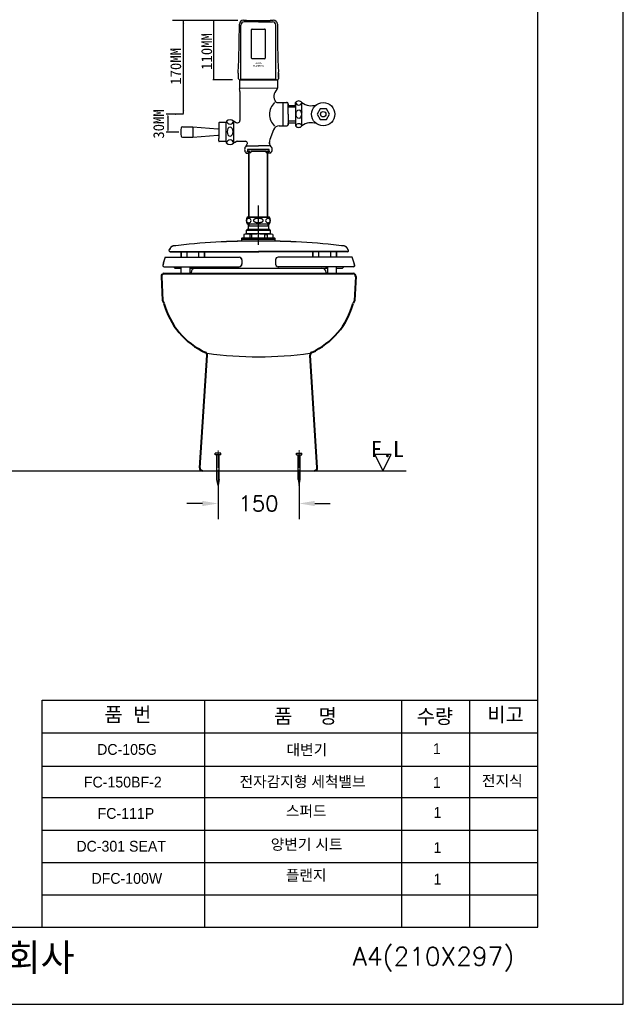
# Model space of a CAD drawing. Extents: x 73824 to 76250, y 58233 to 61663.
# Tile 2 of 6: x 75133 to 76250, y 58233 to 60054. Entities that reach past the tile are written whole.
import ezdxf
from ezdxf.lldxf.tags import DXFTag

# ---------------------------------------------------------------- set-up
doc = ezdxf.new("R2010")
doc.units = 0
doc.header["$MEASUREMENT"] = 0
doc.linetypes.add('CENTER', pattern=[50.8, 31.75, -6.35, 6.35, -6.35])
doc.layers.get('0').update_dxf_attribs({"linetype": 'CONTINUOUS'})
doc.layers.get('Defpoints').update_dxf_attribs({"linetype": 'CONTINUOUS'})
for name, color, linetype in [('002', 7, 'CONTINUOUS'), ('BU', 7, 'CONTINUOUS'), ('DEFAULT', 7, 'CONTINUOUS'), ('Dim', 4, 'CONTINUOUS'), ('DIM2', 7, 'CONTINUOUS'), ('LINE', 7, 'CONTINUOUS'), ('YA', 7, 'CONTINUOUS')]:
    doc.layers.add(name, color=color, linetype=linetype)
for name, color, linetype, lineweight in [('CEN', 1, 'CENTER', 5), ('DWG', 7, 'CONTINUOUS', 25), ('OUTLINE', 11, 'CONTINUOUS', 40), ('Y', 202, 'CONTINUOUS', 35)]:
    doc.layers.add(name, color=color, linetype=linetype, lineweight=lineweight)
doc.styles.add('h', font='txt', dxfattribs={"height": 30})
doc.styles.get("Standard").update_dxf_attribs({"font": 'txt.shx', "bigfont": 'ghs.shx'})
doc.styles.add('스타일1', font='txt.shx', dxfattribs={"bigfont": 'ghs.shx'})
tags = doc.linetypes.add('Amconstr', pattern=[9999, 9999, 0]).pattern_tags.tags
tags[6:7] = [DXFTag(74, 4), DXFTag(75, 0), DXFTag(340, '0'), DXFTag(46, 1.0), DXFTag(50, 0.0), DXFTag(44, 0.0), DXFTag(45, 0.0)]
tags[4:5] = [DXFTag(74, 4), DXFTag(75, 0), DXFTag(340, '0'), DXFTag(46, 1.0), DXFTag(50, 0.0), DXFTag(44, 0.0), DXFTag(45, 0.0)]
doc.dimstyles.get("Standard").update_dxf_attribs({"dimtxt": 0.18, "dimasz": 0.18, "dimexe": 0.18, "dimexo": 0.0625, "dimgap": 0.09, "dimtad": 0, "dimtih": 1, "dimtoh": 1, "dimdec": 4, "dimzin": 0, "dimdsep": 46, "dimtxsty": 'Standard', "dimcen": 0.09, "dimadec": 0, "dimazin": 0, "dimtfac": 1, "dimtdec": 4, "dimtofl": 0, "dimtmove": 0, "dimatfit": 0, "dimfxl": 0, "dimtolj": 1, "dimtzin": 0, "dimarcsym": 0})

# ---------------------------------------------------------------- blocks, each defined once
blk = doc.blocks.new('*D7')
at = {"layer": 'Defpoints', "color": 0}
for p in [(75500, 59220), (75650, 59220), (75650, 59159.3)]:
    blk.add_point(p, dxfattribs=at)
at = {"layer": 'Dim', "color": 0, "lineweight": -2}
for p, q in [((75500, 59210), (75500, 59130.5)), ((75650, 59210), (75650, 59130.5)), ((75471.2, 59159.3), (75442.4, 59159.3)), ((75678.8, 59159.3), (75707.6, 59159.3))]:
    blk.add_line(p, q, dxfattribs=at)
at = {"layer": 'Dim', "color": 0}
for points in [[(75471.2, 59164.1), (75471.2, 59154.5), (75500, 59159.3)], [(75678.8, 59164.1), (75678.8, 59154.5), (75650, 59159.3)]]:
    blk.add_solid(points, dxfattribs=at)
at = {"layer": 'Dim', "color": 0, "insert": (75575, 59159.3), "char_height": 28.8, "attachment_point": 5}
blk.add_mtext('\\A1;150', dxfattribs=at)

msp = doc.modelspace()

# ---------------------------------------------------------------- linework, layer by layer
at = {"color": 0, "linetype": 'ByBlock', "lineweight": 30}
for p, q in [((75415.8, 60053.7), (75536.6, 60053.7)), ((75436.3, 59880.7), (75436.3, 60052.6)), ((75491.7, 60052.6), (75491.7, 59944.6)), ((75547.2, 60053.7), (75552.6, 60053.7)), ((75574.6, 60050.7), (75548.5, 60050.7)), ((75552.6, 60053.7), (75552.6, 60053.1)), ((75552.6, 60053.1), (75596.6, 60053.1)), ((75574.6, 60050.7), (75600.7, 60050.7)), ((75596.6, 60053.7), (75602, 60053.7)), ((75596.6, 60053.1), (75596.6, 60053.7)), ((75542.4, 59944.6), (75542.4, 60044.6)), ((75561.9, 59983.2), (75561.9, 60036.1)), ((75563, 60037.2), (75586.2, 60037.2)), ((75587.3, 60036.1), (75587.3, 59983.2)), ((75606.8, 59944.6), (75606.8, 60044.6)), ((75542.1, 60019.4), (75542.4, 60019.7)), ((75542.1, 60014.7), (75542.4, 60015.1)), ((75587.3, 60002.7), (75587.3, 60002.7)), ((75586.2, 59982.1), (75563, 59982.1)), ((75526.6, 59943.5), (75490.3, 59943.5)), ((75537.5, 59955.6), (75537.5, 59957.6)), ((75537.5, 59955.6), (75537.5, 59957.6)), ((75537.5, 59955.6), (75537.5, 59946.7)), ((75537.5, 59955.6), (75537.5, 59946.7)), ((75537.5, 59946.7), (75537.5, 59945.9)), ((75537.5, 59945.9), (75539.5, 59943.5)), ((75539.5, 59943.5), (75539.5, 59927.2)), ((75539.5, 59943.5), (75541.3, 59943.5)), ((75542.4, 59944.6), (75541.3, 59943.5)), ((75541.3, 59943.5), (75607.9, 59943.5)), ((75542.4, 59953.2), (75542.4, 59952.9)), ((75542.4, 59949.9), (75542.4, 59950.3)), ((75542.4, 59944.6), (75606.8, 59944.6)), ((75606.8, 59949.9), (75606.8, 59949.8)), ((75606.8, 59949.8), (75606.8, 59949.8)), ((75606.8, 59944.6), (75607.9, 59943.5)), ((75607.1, 59944.3), (75607.1, 59944.3)), ((75607.9, 59943.5), (75609.9, 59943.5)), ((75611.7, 59945.9), (75609.7, 59943.5)), ((75609.9, 59943.5), (75609.9, 59927.5)), ((75611.7, 59955.6), (75611.7, 59957.6)), ((75611.7, 59947.4), (75611.7, 59955.8)), ((75611.7, 59955.6), (75611.7, 59946.7)), ((75611.7, 59946.7), (75611.7, 59945.9)), ((75609.9, 59927.5), (75539.5, 59927.2)), ((75540.5, 59921.8), (75540.5, 59870.2)), ((75610.4, 59901), (75613.7, 59901)), ((75612.7, 59901), (75627.5, 59901)), ((75629.7, 59879.6), (75629.7, 59898.8)), ((75436.3, 59879.6), (75404, 59879.6)), ((75407.1, 59876.9), (75407.1, 59849.4)), ((75420.8, 59879.6), (75421.5, 59879.6)), ((75515.7, 59866.9), (75515.7, 59865.3)), ((75528.9, 59866.9), (75528.9, 59865.9)), ((75530.7, 59865.9), (75528.9, 59866.9)), ((75540.5, 59870.2), (75540.5, 59868.1)), ((75629.7, 59879.6), (75629.7, 59860.3)), ((75434.1, 59856), (75453.2, 59856)), ((75453.2, 59856), (75499.7, 59852.7)), ((75453.2, 59856), (75453.2, 59837.3)), ((75499.7, 59852.7), (75501.3, 59853)), ((75501.3, 59863.1), (75501.3, 59858.4)), ((75501.3, 59858.4), (75501.3, 59834.7)), ((75501.3, 59853), (75501.3, 59840.2)), ((75514.6, 59864.2), (75502.4, 59864.2)), ((75514.6, 59864.2), (75514.6, 59829)), ((75528.9, 59865.9), (75528.9, 59827.3)), ((75530.7, 59865.9), (75533.7, 59864.1)), ((75535.4, 59863.7), (75536.1, 59863.7)), ((75613.1, 59858.1), (75627.5, 59858.1)), ((75404, 59846.7), (75427.4, 59846.7)), ((75434.1, 59837.3), (75453.2, 59837.3)), ((75453.2, 59837.3), (75499.7, 59840.6)), ((75499.7, 59840.6), (75501.3, 59840.2)), ((75501.3, 59830.1), (75501.3, 59834.7)), ((75514.6, 59829), (75502.4, 59829)), ((75515.7, 59826.3), (75515.7, 59827.9)), ((75528.9, 59826.3), (75528.9, 59827.3)), ((75530.5, 59827.3), (75528.9, 59826.3)), ((75530.5, 59827.3), (75533.6, 59829.1)), ((75530.5, 59827.3), (75533.6, 59829.1)), ((75530.5, 59828.4), (75530.5, 59827.3)), ((75535.4, 59829.5), (75551, 59829.5)), ((75552.7, 59822.4), (75552.1, 59820.9)), ((75552.5, 59820.9), (75552.1, 59820.9)), ((75552.5, 59820.9), (75574.7, 59820.9)), ((75552.7, 59822.4), (75554.1, 59824.7)), ((75554.4, 59825.8), (75554.4, 59826.2)), ((75594.8, 59814.3), (75554.6, 59814.3)), ((75554.6, 59814.3), (75554.6, 59812.1)), ((75596.9, 59820.9), (75574.7, 59820.9)), ((75574.7, 59820.9), (75574.7, 59820.9)), ((75594.8, 59812.1), (75594.8, 59814.3)), ((75596.7, 59822.5), (75597.3, 59820.9)), ((75596.9, 59820.9), (75597.3, 59820.9)), ((75552.1, 59807.7), (75557.2, 59807.7)), ((75554.7, 59810.1), (75554.7, 59811.4)), ((75554.7, 59811.4), (75558.2, 59811.4)), ((75556.9, 59810.1), (75554.7, 59810.1)), ((75554.9, 59811.9), (75558, 59811.9)), ((75557.2, 59689), (75557.2, 59809.9)), ((75557.9, 59810.1), (75557.9, 59811.4)), ((75557.9, 59689), (75557.9, 59810.1)), ((75558.2, 59809), (75558.2, 59811.6)), ((75558.4, 59808.8), (75560.7, 59808.8)), ((75560.7, 59811.9), (75588.8, 59811.9)), ((75560.7, 59811.9), (75560.7, 59808.8)), ((75560.7, 59811.4), (75588.8, 59811.4)), ((75588.8, 59808.8), (75588.8, 59811.9)), ((75588.8, 59808.8), (75591, 59808.8)), ((75591.3, 59809), (75591.3, 59811.6)), ((75591.3, 59811.4), (75594.6, 59811.4)), ((75591.4, 59810.1), (75591.4, 59811.4)), ((75591.4, 59689), (75591.4, 59810.1)), ((75591.5, 59811.9), (75594.6, 59811.9)), ((75592.1, 59689), (75592.1, 59809.9)), ((75597.3, 59807.7), (75592.1, 59807.7)), ((75594.6, 59810.1), (75592.4, 59810.1)), ((75594.6, 59811.4), (75594.6, 59810.1))]:
    msp.add_line(p, q, dxfattribs=at)
at = {"color": 0}
msp.add_line((75620.1, 59901), (75620.1, 59858.1), dxfattribs=at)
at = {"color": 0, "linetype": 'ByBlock', "lineweight": 30, "ltscale": 0.05}
for p, q in [((75602.8, 59850.9), (75596, 59832.5)), ((75595, 59825.9), (75595, 59827.6)), ((75596.7, 59822.5), (75595.3, 59824.8))]:
    msp.add_line(p, q, dxfattribs=at)
at = {"color": 0, "linetype": 'ByBlock', "lineweight": 30}
for centre, radius, start, end in [((75547.2, 60046), 7.71, 90, 180), ((75548.5, 60044.6), 6.06, 90, 180), ((75600.7, 60044.6), 6.06, 0, 90), ((75602, 60046), 7.71, 0, 90), ((73613.6, 60045), 1925.9, 357.3999, 0.0294), ((75563, 60036.1), 1.1, 90, 180), ((75586.2, 60036.1), 1.1, 0, 90), ((77535.6, 60045), 1925.9, 179.9706, 182.6001), ((75563, 59983.2), 1.1, 180, 270), ((75586.2, 59983.2), 1.1, 270, 0), ((75541.1, 59927.2), 1.65, 180, 198.2421), ((75520.5, 59920.4), 20.1, 4.2033, 18.2421), ((75538.8, 59921.8), 1.65, 0, 4.2033), ((75620.1, 59912.6), 16.8, 132.2639, 216.1754), ((75606.5, 59927.5), 3.3, 312.2639, 0), ((75606.4, 59904.9), 1.1, 193.7249, 202.5773), ((75610.4, 59906.5), 5.51, 202.5773, 270), ((75610.4, 59904.3), 3.3, 270, 270), ((75623.9, 59879.3), 29, 131.6422, 228.2717), ((75627.5, 59898.8), 2.2, 0, 90), ((75522.3, 59859.5), 9.91, 48.1897, 131.8103), ((75522.3, 59867.9), 6.68, 188.3241, 351.6759), ((75536.1, 59868.1), 4.41, 270, 0), ((75471.5, 59846.7), 40.3, 169.1799, 190.8201), ((75434.1, 59853.8), 2.2, 90, 169.1799), ((75502.4, 59863.1), 1.1, 90, 180), ((75514.6, 59865.3), 1.1, 270, 0), ((75535.4, 59867), 3.3, 240, 270), ((75613.1, 59847.1), 11, 90, 159.6745), ((75627.5, 59860.3), 2.2, 270, 0), ((75434.1, 59839.5), 2.2, 190.8201, 270), ((75522.3, 59825.3), 6.68, 8.1658, 171.8342), ((75502.4, 59830.1), 1.1, 180, 270), ((75514.6, 59827.9), 1.1, 0, 90), ((75522.3, 59833.6), 9.91, 228.1897, 311.8103), ((75535.2, 59826.2), 3.3, 90, 120), ((75557.8, 59814.3), 8.72, 130.7529, 229.2471), ((75551, 59826.2), 3.3, 0, 90), ((75552.1, 59825.8), 2.2, 330, 0), ((75554.9, 59812.1), 0.22, 180, 270), ((75594.6, 59812.1), 0.22, 270, 0), ((75591.6, 59814.3), 8.72, 310.7529, 49.2471), ((75556.9, 59809.9), 0.22, 0, 90), ((75558, 59811.6), 0.22, 360, 90), ((75558.4, 59809), 0.22, 180, 270), ((75591, 59809), 0.22, 270, 0), ((75591.5, 59811.6), 0.22, 90, 180), ((75592.4, 59809.9), 0.22, 90, 180)]:
    msp.add_arc(centre, radius, start, end, dxfattribs=at)
at = {"color": 0, "linetype": 'ByBlock', "lineweight": 30, "ltscale": 0.05}
for centre, radius, start, end in [((75608.2, 59827.6), 13.2, 158.1986, 180), ((75597.2, 59825.9), 2.2, 180, 210)]:
    msp.add_arc(centre, radius, start, end, dxfattribs=at)
at = {"color": 0, "linetype": 'ByBlock', "lineweight": 30, "extrusion": (0, 0, -1)}
msp.add_ellipse((75522.3, 59847.2), major_axis=(0, 8.4), ratio=0.655738, dxfattribs=at)
at = {"color": 0, "linetype": 'ByBlock', "lineweight": 30}
for p in [(75627.5, 59901), (75629.7, 59897.5), (75629.7, 59861.7), (75629.7, 59860.3), (75629.7, 59860.3)]:
    msp.add_point(p, dxfattribs=at)
at = {"color": 0, "linetype": 'ByBlock', "lineweight": 30, "ltscale": 0.05}
msp.add_point((75595, 59826.3), dxfattribs=at)
at = {"color": 0, "linetype": 'ByBlock', "lineweight": 30}
for points in [[(75435.2, 60046.6), (75437.5, 60046.6), (75436.3, 60053.7)], [(75490.7, 60047.6), (75492.7, 60047.6), (75491.7, 60053.7)], [(75490.7, 59949.6), (75492.7, 59949.6), (75491.7, 59943.5)], [(75435.3, 59886), (75437.4, 59886), (75436.3, 59879.6)], [(75405.8, 59872.9), (75408.1, 59872.9), (75406.9, 59879.5)], [(75405.9, 59853.6), (75408.2, 59853.6), (75407.1, 59846.7)]]:
    msp.add_solid(points, dxfattribs=at)
at = {"layer": '002', "color": 7}
for p, q in [((75790, 59250), (75805, 59220)), ((75820, 59250), (75790, 59250)), ((75805, 59220), (75820, 59250)), ((74392.1, 59220), (75847.9, 59220))]:
    msp.add_line(p, q, dxfattribs=at)
at = {"layer": 'BU', "color": 7}
for p, q in [((75574.6, 59689), (75554.1, 59689)), ((75595.1, 59689), (75574.6, 59689)), ((75554.1, 59677), (75574.6, 59677)), ((75556.1, 59666.5), (75556.1, 59677)), ((75557.1, 59673), (75556.1, 59671.7)), ((75556.1, 59673), (75574.6, 59673)), ((75557.1, 59677), (75557.1, 59673)), ((75574.6, 59677), (75595.1, 59677)), ((75574.6, 59673), (75593.1, 59673)), ((75592.1, 59677), (75592.1, 59673)), ((75592.1, 59673), (75593.1, 59671.7)), ((75593.1, 59677), (75593.1, 59666.5)), ((75543.6, 59649.5), (75543.6, 59645)), ((75543.6, 59649), (75574.6, 59649)), ((75543.6, 59648.5), (75574.6, 59648.5)), ((75546.6, 59650.5), (75544.6, 59650.5)), ((75574.6, 59650.5), (75546.6, 59650.5)), ((75547.6, 59657.2), (75547.6, 59651.5)), ((75553.6, 59666), (75552.6, 59665)), ((75552.6, 59658), (75552.6, 59665)), ((75552.6, 59665), (75574.6, 59665)), ((75574.6, 59658), (75552.6, 59658)), ((75574.6, 59666), (75553.6, 59666)), ((75558.6, 59657.1), (75558.6, 59650.5)), ((75562.6, 59657.1), (75558.6, 59657.1)), ((75562.6, 59650.5), (75562.6, 59657.1)), ((75595.6, 59666), (75574.6, 59666)), ((75574.6, 59665), (75596.6, 59665)), ((75596.6, 59658), (75574.6, 59658)), ((75602.6, 59650.5), (75574.6, 59650.5)), ((75574.6, 59649), (75605.6, 59649)), ((75574.6, 59648.5), (75605.6, 59648.5)), ((75586.6, 59657.1), (75590.6, 59657.1)), ((75586.6, 59650.5), (75586.6, 59657.1)), ((75590.6, 59657.1), (75590.6, 59650.5)), ((75596.6, 59665), (75595.6, 59666)), ((75596.6, 59665), (75596.6, 59658)), ((75601.6, 59657.2), (75601.6, 59651.5)), ((75604.6, 59650.5), (75602.6, 59650.5)), ((75605.6, 59645), (75605.6, 59649.5))]:
    msp.add_line(p, q, dxfattribs=at)
for centre, radius, start, end in [((75562.1, 59683), 10, 143.1301, 216.8699), ((75556.7, 59682.6), 4.15, 87.6553, 177.4456), ((75557.1, 59682.6), 4.15, 2.5544, 92.3447), ((75592.2, 59682.6), 4.15, 87.6553, 177.4456), ((75592.5, 59682.6), 4.15, 2.5544, 92.3447), ((75587.1, 59683), 10, 323.1301, 36.8699), ((75556.7, 59682.9), 4.15, 182.5544, 272.3447), ((75555.6, 59666.5), 0.5, 270, 0), ((75557.1, 59682.9), 4.15, 267.6553, 357.4456), ((75592.2, 59682.9), 4.15, 182.5544, 272.3447), ((75592.5, 59682.9), 4.15, 267.6553, 357.4456), ((75593.6, 59666.5), 0.5, 180, 270), ((75544.6, 59649.5), 1, 90, 180), ((75546.6, 59651.5), 1, 270, 0), ((75553, 59639.7), 18.2, 72.0252, 107.1273), ((75574.6, 59576.3), 81.7, 90, 98.4495), ((75574.6, 59576.3), 81.7, 81.5505, 90), ((75596.3, 59639.7), 18.2, 72.8727, 107.9748), ((75602.6, 59651.5), 1, 180, 270), ((75604.6, 59649.5), 1, 0, 90)]:
    msp.add_arc(centre, radius, start, end, dxfattribs=at)
for points in [[(75574.6, 59687), (75565.6, 59687), (75565.6, 59683)], [(75583.7, 59683), (75583.7, 59687), (75574.6, 59687)], [(75565.6, 59683), (75565.6, 59679), (75574.6, 59679)], [(75574.6, 59679), (75583.7, 59679), (75583.7, 59683)]]:
    msp.add_rational_spline(points, [1, 0.707106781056, 1], degree=2, dxfattribs=at)
at = {"layer": 'CEN', "color": 0}
for p, q in [((75500, 59189.6), (75500, 59257.6)), ((75650, 59189.6), (75650, 59258.2)), ((75500, 59174.3), (75500, 59242.3)), ((75650, 59174.3), (75650, 59242.9))]:
    msp.add_line(p, q, dxfattribs=at)
at = {"layer": 'DEFAULT', "color": 7}
for p, q in [((75402.4, 59615.1), (75538.9, 59615.1)), ((75402.7, 59614.9), (75539.2, 59614.9)), ((75411.1, 59625.3), (75575.1, 59625.3)), ((75411.3, 59625.1), (75575.4, 59625.1)), ((75431.5, 59625.3), (75431.5, 59615.1)), ((75431.7, 59625.1), (75431.7, 59614.9)), ((75442.4, 59625.3), (75442.4, 59615.1)), ((75442.6, 59625.1), (75442.6, 59614.9)), ((75463.7, 59625.3), (75463.7, 59615.1)), ((75464, 59625.1), (75464, 59614.9)), ((75474.6, 59625.3), (75474.6, 59615.1)), ((75474.9, 59625.1), (75474.9, 59614.9)), ((75739.2, 59625.3), (75575.1, 59625.3)), ((75739.5, 59625.1), (75575.4, 59625.1)), ((75747.8, 59615.1), (75611.3, 59615.1)), ((75748.1, 59614.9), (75611.6, 59614.9)), ((75674.9, 59625.3), (75674.9, 59615.1)), ((75675.2, 59625.1), (75675.2, 59614.9)), ((75685.8, 59625.3), (75685.8, 59615.1)), ((75686.1, 59625.1), (75686.1, 59614.9)), ((75707.9, 59625.3), (75707.9, 59615.1)), ((75708.1, 59625.1), (75708.1, 59614.9)), ((75718.8, 59625.3), (75718.8, 59615.1)), ((75719.1, 59625.1), (75719.1, 59614.9)), ((75399.7, 59597.5), (75538.9, 59597.5)), ((75399.9, 59597.4), (75539.2, 59597.4)), ((75417.8, 59597.5), (75420.1, 59594.6)), ((75418, 59597.4), (75420.4, 59594.5)), ((75420.1, 59594.6), (75431.5, 59594.6)), ((75420.4, 59594.5), (75431.7, 59594.5)), ((75431.5, 59597.5), (75431.5, 59584.6)), ((75447.8, 59597.5), (75447.8, 59584.6)), ((75447.8, 59594.6), (75702.5, 59594.6)), ((75448.1, 59594.5), (75702.7, 59594.5)), ((75449, 59597.5), (75451.1, 59594.6)), ((75449.2, 59597.4), (75451.4, 59594.5)), ((75458.1, 59594.6), (75692.1, 59594.6)), ((75458.4, 59594.5), (75692.4, 59594.5)), ((75543.9, 59610.1), (75543.9, 59602.5)), ((75544.2, 59609.9), (75544.2, 59602.4)), ((75606.3, 59610.1), (75606.3, 59602.5)), ((75606.6, 59609.9), (75606.6, 59602.4)), ((75750.6, 59597.5), (75611.3, 59597.5)), ((75750.8, 59597.4), (75611.6, 59597.4)), ((75699.2, 59594.6), (75701.3, 59597.5)), ((75699.4, 59594.5), (75701.6, 59597.4)), ((75702.5, 59597.5), (75702.5, 59584.6)), ((75718.8, 59597.5), (75718.8, 59584.6)), ((75718.8, 59594.6), (75730, 59594.6)), ((75719.1, 59594.5), (75730.2, 59594.5)), ((75730.1, 59594.6), (75732.5, 59597.5)), ((75730.4, 59594.5), (75732.7, 59597.4)), ((75404.9, 59584.6), (75745.4, 59584.6)), ((75450.1, 59586.6), (75450.1, 59584.6)), ((75700.1, 59586.6), (75700.1, 59584.6))]:
    msp.add_line(p, q, dxfattribs=at)
for centre, radius, start, end in [((75481.5, 59582.2), 85.7, 143.2068, 147.4173), ((75481.8, 59582.1), 85.7, 143.2068, 147.4173), ((75417.8, 59629.9), 6, 96.885, 143.2069), ((75418, 59629.8), 6, 96.885, 143.2069), ((75568, 58385.8), 1259.1, 89.674, 96.885), ((75568.2, 58385.7), 1259.1, 89.674, 96.885), ((75582.3, 58385.8), 1259.1, 83.115, 90.326), ((75582.6, 58385.7), 1259.1, 83.115, 90.326), ((75732.5, 59629.9), 6, 36.7932, 83.115), ((75732.8, 59629.8), 6, 36.7932, 83.115), ((75668.7, 59582.2), 85.7, 32.5827, 36.7931), ((75669, 59582.1), 85.7, 32.5827, 36.7931), ((75481.5, 59582.2), 85.7, 157.4398, 168.0631), ((75481.8, 59582.1), 85.7, 157.4398, 168.0631), ((75411.1, 59627.3), 2, 147.4173, 270), ((75411.3, 59627.1), 2, 147.4173, 270), ((75538.9, 59610.1), 5, 0, 90), ((75539.2, 59609.9), 5, 0, 90), ((75611.3, 59610.1), 5, 90, 180), ((75611.6, 59609.9), 5, 90, 180), ((75739.2, 59627.3), 2, 270, 32.5827), ((75739.5, 59627.1), 2, 270, 32.5827), ((75668.7, 59582.2), 85.7, 11.9369, 22.5602), ((75669, 59582.1), 85.7, 11.9369, 22.5602), ((75399.7, 59599.5), 2, 168.0631, 270), ((75399.9, 59599.4), 2, 168.0631, 270), ((75458.1, 59586.6), 8, 90, 180), ((75538.9, 59602.5), 5, 270, 0), ((75539.2, 59602.4), 5, 270, 0), ((75611.3, 59602.5), 5, 180, 270), ((75611.6, 59602.4), 5, 180, 270), ((75692.1, 59586.6), 8, 0, 90), ((75750.6, 59599.5), 2, 270, 11.9369), ((75750.8, 59599.4), 2, 270, 11.9369)]:
    msp.add_arc(centre, radius, start, end, dxfattribs=at)
at = {"layer": 'Dim', "color": 0}
for p, q in [((75574.6, 59637.9), (75574.6, 59710.8)), ((75557.2, 59689), (75592.1, 59689)), ((75175, 58795.1), (76091.5, 58795.1)), ((75475.2, 58795.1), (75475.2, 58375.1)), ((75839.4, 58795.1), (75839.4, 58375.1)), ((75965.4, 58795.1), (75965.4, 58375.1)), ((75175, 58735.1), (76091.5, 58735.1)), ((75175, 58673.3), (76091.5, 58673.3)), ((75175, 58615.1), (76091.5, 58615.1)), ((75175, 58555.1), (76091.5, 58555.1)), ((75175, 58495.1), (76091.5, 58495.1))]:
    msp.add_line(p, q, dxfattribs=at)
at = {"layer": 'DWG', "color": 0, "lineweight": 30}
for p, q in [((75629.7, 59895.6), (75643.4, 59895.6)), ((75643.4, 59892.6), (75629.7, 59892.6)), ((75643.4, 59896.9), (75643.4, 59901.1)), ((75643.4, 59896.9), (75643.4, 59895.6)), ((75643.4, 59895.6), (75643.4, 59863.6)), ((75655.2, 59900.6), (75655.2, 59901.1)), ((75655.2, 59859.5), (75655.2, 59900.6)), ((75655.2, 59883.7), (75655.2, 59883.3)), ((75643.4, 59866.6), (75629.7, 59866.6)), ((75629.7, 59863.6), (75643.4, 59863.6)), ((75643.4, 59862.4), (75643.4, 59863.6)), ((75643.4, 59862.4), (75643.4, 59858.1)), ((75655.2, 59858.1), (75655.2, 59859.5))]:
    msp.add_line(p, q, dxfattribs=at)
for centre, radius, start, end in [((75649.3, 59896.7), 7.35, 36.919, 143.081), ((75649.3, 59902.5), 6.04, 193.4552, 346.5448), ((75649.3, 59855.6), 6.38, 22.9489, 157.0511), ((75649.3, 59862.4), 7.27, 216.0911, 323.9089)]:
    msp.add_arc(centre, radius, start, end, dxfattribs=at)
msp.add_ellipse((75649.3, 59879.7), major_axis=(0, 8.12), ratio=0.615385, dxfattribs=at)
at = {"layer": 'LINE', "linetype": 'Amconstr'}
for p, q in [((76091.5, 58375.1), (76091.5, 61543.1)), ((75103, 58375.1), (75175, 58375.1))]:
    msp.add_line(p, q, dxfattribs=at)
at = {"layer": 'LINE', "color": 0}
msp.add_arc((75575, 60139.6), 708.8, 262.2975, 277.7025, dxfattribs=at)
at = {"layer": 'OUTLINE', "color": 0}
for p, q in [((75395.3, 59579.4), (75397.6, 59534.6)), ((75400.3, 59584.7), (75749.7, 59584.7)), ((75754.6, 59579.4), (75752.4, 59534.6)), ((75397.6, 59534.6), (75400, 59529.7)), ((75752.4, 59534.6), (75750, 59529.7)), ((75466.3, 59225.3), (75479.7, 59433.8)), ((75683.6, 59225.3), (75670.2, 59433.8))]:
    msp.add_line(p, q, dxfattribs=at)
for centre, radius, start, end in [((75400.3, 59579.7), 5, 90, 183.4569), ((75749.7, 59579.7), 5, 356.5431, 90), ((75535.2, 59565.9), 140, 195.0086, 245.3964), ((75614.7, 59565.9), 140, 294.6036, 344.9914), ((75474.8, 59434.1), 5, 356.3095, 64.5646), ((75675.2, 59434.1), 5, 115.4354, 183.6905), ((75471.3, 59225), 5, 176.3095, 270), ((75678.6, 59225), 5, 270, 3.6905)]:
    msp.add_arc(centre, radius, start, end, dxfattribs=at)
at = {"layer": 'Y', "color": 0, "linetype": 'ByBlock', "lineweight": 30}
msp.add_circle((75694.6, 59879.6), 21.5, dxfattribs=at)
at = {"layer": 'YA', "color": 0}
for p, q in [((75538.8, 59584.6), (75575, 59584.6)), ((75611.1, 59584.6), (75575, 59584.6)), ((75495, 59249.6), (75495, 59252.6)), ((75505, 59252.6), (75495, 59252.6)), ((75505, 59249.6), (75495, 59249.6)), ((75498, 59220), (75498, 59249.6)), ((75502, 59220), (75502, 59249.6)), ((75505, 59249.6), (75505, 59252.6)), ((75645, 59249.6), (75645, 59252.6)), ((75645, 59252.6), (75655, 59252.6)), ((75645, 59249.6), (75655, 59249.6)), ((75648, 59220), (75648, 59249.6)), ((75652, 59220), (75652, 59249.6)), ((75655, 59249.6), (75655, 59252.6)), ((75498, 59203.4), (75498, 59233)), ((75502, 59203.4), (75502, 59233)), ((75648, 59203.4), (75648, 59233)), ((75652, 59203.4), (75652, 59233)), ((75500, 59192.6), (75498, 59203.4)), ((75502, 59203.4), (75500, 59192.6)), ((75648, 59203.4), (75650, 59192.6)), ((75650, 59192.6), (75652, 59203.4))]:
    msp.add_line(p, q, dxfattribs=at)
at = {"layer": 'YA', "color": 7}
for p, q in [((75175, 58375.1), (75175, 58795.1)), ((75175, 58435.1), (76091.5, 58435.1)), ((75175, 58375.1), (76091.5, 58375.1))]:
    msp.add_line(p, q, dxfattribs=at)
at = {"layer": 'YA', "color": 0}
for points in [[(73824.1, 58232.6), (76249.6, 58232.6), (76249.6, 61663), (73824.1, 61663)], [(75688.8, 59889.6), (75683.1, 59879.6), (75688.8, 59869.6), (75700.4, 59869.6), (75706.2, 59879.6), (75700.4, 59889.6)]]:
    msp.add_lwpolyline(points, close=True, dxfattribs=at)
msp.add_circle((75694.6, 59879.6), 5, dxfattribs=at)
for centre, radius, start, end in [((75672.3, 59923.4), 28.1, 232.3668, 290.0296), ((75672.3, 59835.2), 28.6, 70.3051, 126.8401)]:
    msp.add_arc(centre, radius, start, end, dxfattribs=at)

# ---------------------------------------------------------------- texts
at = {"color": 0, "linetype": 'ByBlock', "lineweight": 30, "char_height": 20, "attachment_point": 5, "rotation": 90, "style": 'h'}
for s, insert in [('110MM', (75479.1, 59995.7)), ('170MM', (75421.9, 59968.1)), ('30MM', (75390.3, 59861.5))]:
    msp.add_mtext(s, dxfattribs=dict(at, insert=insert))
at = {"color": 0, "linetype": 'ByBlock', "lineweight": 30, "insert": (75517.1, 59975), "char_height": 2.753, "attachment_point": 1}
msp.add_mtext_dynamic_manual_height_columns('{\\fArial|b1|i0|c0|p34;\\W9.77858;     \\W1;AUTO\\P\\W8.99264;     \\W1;FLUSHING}', width=115.249, gutter_width=61.2, heights=[45.1], dxfattribs=at)
at = {"layer": 'Dim', "color": 0, "attachment_point": 1, "style": '스타일1'}
for s, insert, char_height in [('{\\fGulim|b0|i0|c129|p50;품  번}', (75290, 58782.2), 26.746), ('{\\fGulim|b0|i0|c129|p50;품     명}', (75603.8, 58779.3), 26.746), ('{\\fGulim|b0|i0|c129|p50;수량}', (75867.6, 58778.7), 26.746), ('{\\fGulim|b0|i0|c129|p50;비고}', (75998.2, 58781.9), 26.746), ('{\\fGulim|b0|i0|c129|p50;1\\P}', (75897.6, 58715.6), 20), ('{\\fGulim|b0|i0|c129|p50;1\\P}', (75897.6, 58653), 20), ('{\\fGulim|b0|i0|c129|p50;1\\P}', (75898.5, 58597.6), 20), ('{\\fGulim|b0|i0|c129|p50;1\\P}', (75898.6, 58532.6), 20), ('{\\fGulim|b0|i0|c129|p50;1\\P}', (75898.6, 58474.2), 20)]:
    msp.add_mtext(s, dxfattribs=dict(at, insert=insert, char_height=char_height))
for s, insert, char_height, width in [('{\\fGulim|b0|i0|c129|p50;DC-105G}', (75276.4, 58714.2), 20, 132.31), ('{\\fGulim|b0|i0|c129|p50; 대변기}', (75619.4, 58713.6), 20, 530.718), ('{\\fGulim|b0|i0|c129|p50;FC-150BF-2}', (75251.9, 58653.8), 20, 132.31), ('{\\fGulim|b0|i0|c129|p50; 전자감지형 세척밸브}', (75532.6, 58654.6), 20, 530.718), ('{\\fGulim|b0|i0|c129|p50; 전지식}', (75980.9, 58656.2), 20, 530.718), ('{\\fGulim|b0|i0|c129|p50;FC-111P}', (75277.3, 58595.8), 20, 132.31), ('{\\fGulim|b0|i0|c129|p50; 스퍼드}', (75618.1, 58600.3), 20, 530.718), ('{\\fGulim|b0|i0|c129|p50;양변기 시트}', (75597.5, 58538.6), 20, 212), ('{\\fGulim|b0|i0|c129|p50;DC-301 SEAT}', (75238, 58535.1), 20, 207.964), ('{\\fGulim|b0|i0|c129|p50; 플랜지}', (75618.1, 58481.4), 20, 530.718), ('{\\fGulim|b0|i0|c129|p50;DFC-100W}', (75265.9, 58475.6), 20, 132.31), ('{\\fGulim|b0|i0|c129|p50;       대림통상주식회사\\P}', (74605.4, 58344.3), 50, 1090)]:
    msp.add_mtext(s, dxfattribs=dict(at, insert=insert, char_height=char_height, width=width))
at = {"layer": 'DIM2', "color": 0, "insert": (75782.7, 59244.6), "char_height": 30, "width": 105.541, "attachment_point": 7, "line_spacing_factor": 0.963855, "style": 'h'}
msp.add_mtext('F.L', dxfattribs=at)
at = {"layer": 'YA', "color": 7}
msp.add_text('A4(210X297)', height=33.819, dxfattribs=at).set_placement((75749.4, 58304.3))

# ---------------------------------------------------------------- dimensions: what is measured, and where the dimension line sits
at = {"layer": 'Dim', "color": 0}
dim = msp.add_linear_dim(base=(75650, 59159.3), p1=(75500, 59220), p2=(75650, 59220), dimstyle='Standard', override={"dimscale": 160, "dimgap": 0.06, "dimdec": 0, "dimatfit": 3}, dxfattribs=at)
dim.commit()
dim.dimension.update_dxf_attribs({"geometry": '*D7', "text_midpoint": (75575, 59159.3)})

doc.saveas('drawing.dxf')
